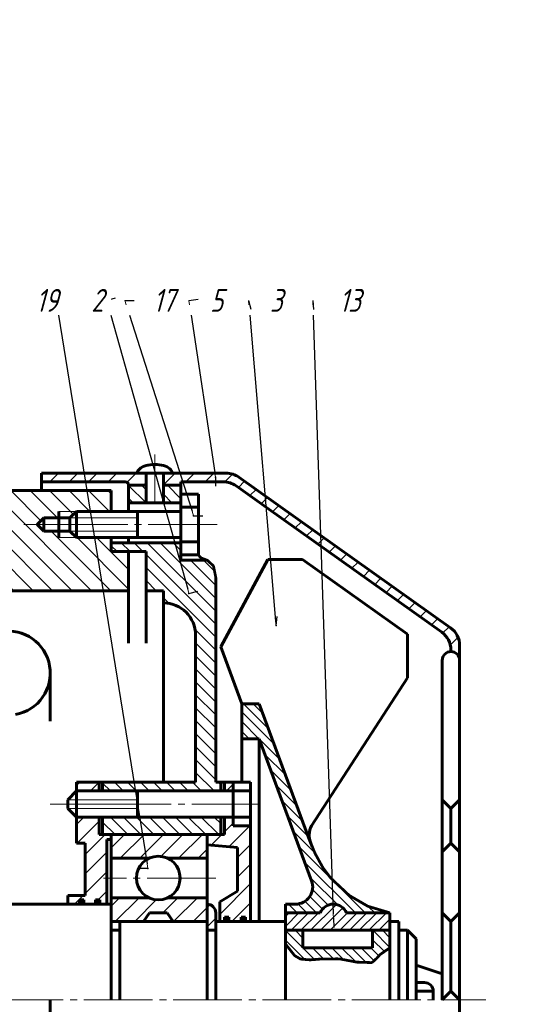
# Model space of a CAD drawing. Header units: millimetres. Extents: x 0 to 841, y 0 to 594.
# Tile 5 of 6: x 389 to 499, y 379 to 594. Entities that reach past the tile are written whole.
import ezdxf

# ---------------------------------------------------------------- set-up
doc = ezdxf.new("R2010")
doc.units = ezdxf.units.MM
for name, pattern in [('K5LT_AXLED', [19.5, 15, -1.5, 1.5, -1.5]), ('K5LT_BASIC', [0]), ('K5LT_THIN', [0])]:
    doc.linetypes.add(name, pattern=pattern)
doc.styles.add('KDIMTEXTSTYLE', font='GOST_AU.SHX', dxfattribs={"width": 0.96, "oblique": 15, "height": 5})
doc.dimstyles.new('KDIMSTYLE (1.00)', dxfattribs={"dimtxt": 5, "dimasz": 1, "dimexe": 2, "dimexo": 0, "dimgap": 1, "dimtad": 1, "dimtxsty": 'KDIMTEXTSTYLE', "dimsah": 1, "dimcen": 0, "dimdle": 1, "dimadec": 0, "dimazin": 0, "dimtfac": 0.667, "dimtmove": 0, "dimatfit": 3, "dimfxl": 1, "dimtvp": 1, "dimtfill": 1, "dimtolj": 1, "dimtzin": 0, "dimarcsym": 0})
pattern_1 = [(45, (0, 0), (-2.121320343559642, 2.121320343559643), [])]

# ---------------------------------------------------------------- blocks, each defined once
blk = doc.blocks.new('KDIMARROW_00')
at = {"color": 0, "linetype": 'K5LT_THIN', "lineweight": 18}
blk.add_line((0, 0), (-1, 0), dxfattribs=at)
blk = doc.blocks.new('KDIMARROW_01')
blk.add_hatch(color=0).paths.add_polyline_path([(-5.000000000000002, -0.6582624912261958), (1.77635683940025e-15, 0), (-5, 0.658262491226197), (-4.5, 4.440892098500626e-16)])
at = {"color": 0, "linetype": 'K5LT_THIN', "lineweight": 18}
for p, q in [((-4.5, 5.51091059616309e-16), (-5, 0.658262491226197)), ((-5, 0.658262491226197), (1.77635683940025e-15, 0)), ((0, 0), (-5.000000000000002, -0.6582624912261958)), ((-5, -0.6582624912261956), (-4.5, 4.440892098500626e-16)), ((0, 0), (-1, 0))]:
    blk.add_line(p, q, dxfattribs=at)
blk = doc.blocks.new('U13')
at = {"true_color": 0x010101}
blk.add_hatch(color=18, dxfattribs=at).paths.add_polyline_path([(405.550889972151, 400.911462), (406.501410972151, 400.911462), (406.501410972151, 401.861983), (405.550889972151, 401.861983)])
at = {"color": 5, "linetype": 'K5LT_BASIC', "lineweight": 60, "true_color": 0x0000ff}
for p, q in [((405.550889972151, 401.861983), (406.501410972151, 401.861983)), ((405.550889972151, 400.911462), (405.550889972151, 401.861983)), ((406.501410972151, 401.861983), (406.501410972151, 400.911462))]:
    blk.add_line(p, q, dxfattribs=at)
blk = doc.blocks.new('U14')
at = {"true_color": 0x010101}
blk.add_hatch(color=18, dxfattribs=at).paths.add_polyline_path([(402.0075917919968, 400.911462), (402.9581127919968, 400.911462), (402.9581127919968, 401.861983), (402.0075917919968, 401.861983)])
at = {"color": 5, "linetype": 'K5LT_BASIC', "lineweight": 60, "true_color": 0x0000ff}
for p, q in [((402.0075917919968, 401.861983), (402.9581127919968, 401.861983)), ((402.0075917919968, 400.911462), (402.0075917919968, 401.861983)), ((402.9581127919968, 401.861983), (402.9581127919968, 400.911462))]:
    blk.add_line(p, q, dxfattribs=at)
blk = doc.blocks.new('U15')
at = {"true_color": 0x010101}
blk.add_hatch(color=18, dxfattribs=at).paths.add_polyline_path([(433.6718659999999, 397.109378), (434.6223869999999, 397.109378), (434.6223869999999, 398.059899), (433.6718659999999, 398.059899)])
at = {"color": 5, "linetype": 'K5LT_BASIC', "lineweight": 60, "true_color": 0x0000ff}
for p, q in [((433.6718659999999, 398.059899), (434.6223869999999, 398.059899)), ((433.6718659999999, 397.109378), (433.6718659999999, 398.059899)), ((434.6223869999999, 398.059899), (434.6223869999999, 397.109378))]:
    blk.add_line(p, q, dxfattribs=at)
blk = doc.blocks.new('U16')
at = {"true_color": 0x010101}
blk.add_hatch(color=18, dxfattribs=at).paths.add_polyline_path([(437.3306133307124, 397.109378), (438.2811343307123, 397.109378), (438.2811343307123, 398.059899), (437.3306133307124, 398.059899)])
at = {"color": 5, "linetype": 'K5LT_BASIC', "lineweight": 60, "true_color": 0x0000ff}
for p, q in [((437.3306133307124, 398.059899), (438.2811343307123, 398.059899)), ((437.3306133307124, 397.109378), (437.3306133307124, 398.059899)), ((438.2811343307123, 398.059899), (438.2811343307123, 397.109378))]:
    blk.add_line(p, q, dxfattribs=at)

msp = doc.modelspace()

# ---------------------------------------------------------------- hatches: boundary and pattern name
h = msp.add_hatch()
h.set_pattern_fill('Металл', style=0, pattern_type=0)
h.set_pattern_definition(pattern_1)
h.paths.add_polyline_path([(483.0027416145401, 461.2648901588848), (436.8099823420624, 494.1328150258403), (434.2264135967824, 495.0099356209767), (434.0546357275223, 495.013041), (420.364572, 495.013041), (420.364572, 492.3515822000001), (424.166656, 492.3515822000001), (424.166656, 493.111999), (433.4473268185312, 493.1119990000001), (436.0609100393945, 492.3288318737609), (436.2026734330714, 492.2317730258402), (443.3565463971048, 487.1415172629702), (481.10169961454, 460.2843890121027), (482.7771782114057, 458.1310336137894), (483.0989579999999, 456.4120099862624), (483.0989579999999, 456.04168), (484.5905189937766, 455.31928404), (485, 454.140638), (485, 457.3925111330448), (484.2168328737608, 460.0060943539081)])
h.paths.add_polyline_path([(414.661446, 495.013041), (393.7499839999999, 495.013041), (393.7499839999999, 493.111999), (411.9999872, 493.111999), (412.5966115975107, 492.8230406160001), (412.760404, 492.3515822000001), (416.5624879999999, 492.3515822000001), (416.5624879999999, 495.013041)])
h = msp.add_hatch()
h.set_pattern_fill('Металл', style=0, pattern_type=0)
h.set_pattern_definition([(-45, (0, 0), (2.121320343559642, 2.121320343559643), [])])
h.paths.add_polyline_path([(296.4240573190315, 491.210957), (293.5930486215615, 479.4646362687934), (292.615486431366, 478.1263604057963), (291.7226705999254, 477.9036630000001), (285.39059, 477.9036630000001), (279.687464, 477.9036630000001), (268.281212, 477.9036630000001), (268.281212, 474.101579), (268.281212, 473.1510579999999), (268.281212, 469.348974), (310.104136, 469.348974), (310.104136, 473.1510579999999), (308.203094, 475.0521), (308.203094, 476.9531420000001), (308.203094, 478.854184), (308.203094, 488.3593940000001), (306.302052, 488.3593940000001), (306.302052, 494.0625199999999), (302.499968, 494.0625199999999), (297.1113192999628, 494.0625199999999)])
h.paths.add_polyline_path([(334.2193913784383, 479.4646362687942), (331.3883826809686, 491.210957), (331.2195867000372, 491.210957), (330.7011207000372, 494.0625199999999), (325.312472, 494.0625199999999), (321.5103879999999, 494.0625199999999), (321.5103879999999, 488.3593940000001), (319.609346, 488.3593940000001), (319.609346, 478.854184), (319.609346, 476.9531420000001), (319.609346, 475.0521), (317.708304, 473.1510579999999), (317.708304, 469.348974), (351.92706, 469.348974), (359.5312279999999, 469.348974), (381.7410541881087, 469.348974), (380.1525595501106, 473.768874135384), (380.0644220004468, 474.34413352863), (380.1488852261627, 477.3950013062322), (380.0648779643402, 477.9036630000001), (336.0897694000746, 477.903663), (334.5982084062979, 478.62605896)])
h.paths.add_polyline_path([(381.7410541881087, 469.348974), (412.760404, 469.348974), (412.760404, 477.9036630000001), (408.95832, 477.9036630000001), (408.95832, 479.804705), (408.95832, 480.9453302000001), (401.354152, 480.9453302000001), (399.9283704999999, 482.3711117), (394.2252444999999, 482.3711117), (392.7994629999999, 483.7968932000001), (394.2252444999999, 485.2226747), (399.9283704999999, 485.2226747), (401.354152, 486.6484562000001), (408.95832, 486.6484562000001), (408.95832, 491.210957), (376.0917195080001, 491.210957), (377.6103044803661, 486.8652824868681), (377.6442725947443, 486.6447423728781), (377.5299899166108, 483.6764060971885), (377.6444342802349, 482.8431892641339), (378.255353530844, 481.5046209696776), (378.8330271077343, 480.4600791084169), (380.0657363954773, 477.9002960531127), (380.0788140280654, 475.7433307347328), (380.0655554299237, 474.3354900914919), (381.3682960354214, 470.064323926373)])
h = msp.add_hatch()
h.set_pattern_fill('Металл', style=0, pattern_type=0)
h.set_pattern_definition([(-45, (0, 0), (1.414213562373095, 1.414213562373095), [])])
h.paths.add_polyline_path([(431.7708239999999, 427.5260499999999), (431.7708239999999, 472.2511953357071), (431.2937499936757, 474.6445737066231), (431.1730163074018, 474.8351375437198), (429.9982593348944, 475.9253569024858), (429.869782, 476.002621), (424.166656, 476.002621), (424.166656, 477.9036630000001), (424.166656, 479.0442882), (424.166656, 479.804705), (408.95832, 479.804705), (408.95832, 477.9036630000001), (412.760404, 477.9036630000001), (416.5624879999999, 477.9036630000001), (416.5624879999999, 469.348974), (420.364572, 469.348974), (420.364572, 466.6692710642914), (423.5897393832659, 465.8807164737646), (426.0872017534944, 463.6929768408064), (427.2934485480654, 460.5996789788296), (427.354273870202, 459.6795691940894), (427.354273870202, 427.5260499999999), (420.364572, 427.5260499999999), (407.057278, 427.5260499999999), (407.057278, 425.625008), (432.8646816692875, 425.625008), (432.8646816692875, 427.5260499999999)])
h.paths.add_polyline_path([(420.364572, 492.3515822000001), (420.364572, 488.5494982), (424.166656, 488.5494982), (424.166656, 492.3515822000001)])
h.paths.add_polyline_path([(412.760404, 492.3515822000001), (412.760404, 488.5494982), (416.5624879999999, 488.5494982), (416.5624879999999, 492.3515822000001)])
h.paths.add_polyline_path([(426.067698, 416.1197979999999), (432.8646816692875, 416.1197979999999), (432.8646816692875, 419.921882), (414.661446, 419.921882), (407.057278, 419.921882), (407.057278, 416.1197979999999)])
h.paths.add_polyline_path([(382.3437319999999, 279.244774), (382.3437319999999, 286.8489420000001), (378.541648, 286.8489420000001), (378.541648, 279.244774)])
h.paths.add_polyline_path([(367.1353959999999, 279.244774), (367.1353959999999, 286.8489420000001), (363.333312, 286.8489420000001), (362.4045565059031, 284.1132560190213), (362.4495814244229, 283.2277635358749), (363.1676209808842, 281.6159736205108), (363.3335728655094, 281.078124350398), (362.9813455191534, 279.547302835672), (362.8439151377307, 279.244774)])
h = msp.add_hatch()
h.set_pattern_fill('Металл', style=0, pattern_type=0)
h.set_pattern_definition([(-45, (0, 0), (1.060660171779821, 1.060660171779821), [])])
h.paths.add_polyline_path([(446.97916, 392.227361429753), (448.9840247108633, 389.6745649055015), (450.2832764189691, 388.9254882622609), (452.3759646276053, 388.7461173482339), (454.5877282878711, 388.9269457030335), (458.356064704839, 388.97407206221), (458.9871482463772, 388.9265773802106), (462.5331060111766, 388.258791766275), (465.7431179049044, 388.1546081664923), (465.9915011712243, 388.2600919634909), (466.8763660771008, 389.0718060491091), (467.6388628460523, 389.9080806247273), (469.791664, 391.4062519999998), (469.791664, 395.2083359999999), (465.9895799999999, 395.2083359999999), (465.9895799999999, 391.406252), (450.7812439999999, 391.406252), (450.7812439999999, 395.2083359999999), (446.97916, 395.2083359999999)])
h.paths.add_polyline_path([(469.791664, 399.0104200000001), (464.9226307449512, 400.4792501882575), (460.9095824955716, 402.8172790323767), (456.8229625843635, 406.6412965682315), (455.1615668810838, 408.87383412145), (453.4810071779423, 411.9190053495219), (452.9100574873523, 413.268235), (452.5220940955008, 414.229061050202), (452.4499431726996, 414.4077492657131), (452.0229136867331, 415.4653259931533), (441.276034, 444.635428), (437.4739499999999, 444.635428), (437.4739499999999, 442.734386), (437.4739499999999, 437.03126), (441.276034, 437.03126), (452.6983072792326, 406.0279468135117), (452.7644922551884, 403.5950567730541), (451.3416962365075, 401.6204717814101), (449.1306479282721, 400.911462), (446.97916, 400.911462), (446.97916, 399.0104200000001), (454.583328, 399.01042), (456.0845595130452, 400.6007071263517), (458.262534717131, 400.798528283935), (460.0257209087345, 399.5047417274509), (460.2864539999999, 399.0104200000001)])
h = msp.add_hatch()
h.set_pattern_fill('Металл', style=0, pattern_type=0)
h.set_pattern_definition(pattern_1)
h.paths.add_polyline_path([(401.354152, 425.625008), (406.336590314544, 425.625008), (406.336590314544, 427.5260499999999), (401.354152, 427.5260499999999)])
at = {"true_color": 0x010101}
h = msp.add_hatch(color=18, dxfattribs=at)
h.paths.add_polyline_path([(406.336590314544, 427.5260499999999), (406.336590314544, 425.625008), (407.057278, 425.625008), (407.057278, 427.5260499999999)])
h.paths.add_polyline_path([(433.6718659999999, 425.625008), (433.6718659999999, 427.5260499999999), (432.8646816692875, 427.5260499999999), (432.8646816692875, 425.625008)])
h = msp.add_hatch()
h.set_pattern_fill('Металл', style=0, pattern_type=0)
h.set_pattern_definition(pattern_1)
h.paths.add_polyline_path([(439.3749919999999, 397.109378), (439.3749919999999, 418.02084), (435.572908, 418.02084), (435.572908, 419.921882), (433.6718659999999, 419.921882), (433.6718659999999, 416.1197979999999), (429.869782, 416.1197979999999), (429.869782, 413.873112), (436.523429, 413.268235), (436.523429, 403.763025), (432.6301247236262, 401.4270424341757), (432.6301247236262, 397.109378), (433.6718659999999, 397.109378), (433.6718659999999, 398.059899), (434.6223869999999, 398.059899), (434.6223869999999, 397.109378), (437.3306133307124, 397.109378), (437.3306133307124, 398.059899), (438.2811343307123, 398.059899), (438.2811343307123, 397.109378)])
h.paths.add_polyline_path([(435.572908, 425.625008), (435.572908, 427.5260499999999), (433.6718659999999, 427.5260499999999), (433.6718659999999, 425.625008)])
h = msp.add_hatch()
h.set_pattern_fill('Металл', style=0, pattern_type=0)
h.set_pattern_definition(pattern_1)
h.paths.add_polyline_path([(403.255194, 414.218756), (403.255194, 402.812504), (399.4531099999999, 402.812504), (399.4531099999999, 400.911462), (402.0075917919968, 400.911462), (402.0075917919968, 401.861983), (402.9581127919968, 401.861983), (402.9581127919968, 400.911462), (405.550889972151, 400.911462), (405.550889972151, 401.861983), (406.501410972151, 401.861983), (406.501410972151, 400.911462), (408, 400.911462), (408, 401), (408, 415), (408.95832, 415), (408.95832, 416.1197979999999), (406.336590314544, 416.1197979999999), (406.336590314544, 419.921882), (401.354152, 419.921882), (401.354152, 414.218756)])
h = msp.add_hatch(color=18, dxfattribs=at)
h.paths.add_polyline_path([(406.336590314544, 419.921882), (406.336590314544, 416.1197979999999), (407.057278, 416.1197979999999), (407.057278, 419.921882)])
h.paths.add_polyline_path([(433.6718659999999, 416.1197979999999), (433.6718659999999, 419.921882), (432.8646816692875, 419.921882), (432.8646816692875, 416.1197979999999)])
h = msp.add_hatch()
h.set_pattern_fill('Металл', style=0, pattern_type=0)
h.set_pattern_definition(pattern_1)
h.paths.add_polyline_path([(215.052036, 416.1197979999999), (194.140574, 416.1197979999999), (194.140574, 412.317714), (194.140574, 410.929345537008), (201.744742, 410.929345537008), (202.4204055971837, 410.929345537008), (205.1215455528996, 411.3140674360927), (206.4054384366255, 410.929345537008), (215.052036, 410.929345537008)])
h.paths.add_polyline_path([(421.2231844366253, 410.929345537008), (426.067698, 410.929345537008), (429.869782, 410.929345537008), (429.869782, 416.1197979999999), (408.95832, 416.1197979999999), (408.95832, 412.317714), (408.95832, 410.929345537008), (414.8448289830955, 410.929345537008), (415.520492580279, 410.929345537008), (416.562488, 410.929345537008), (417.2381515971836, 410.929345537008), (419.9392915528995, 411.3140674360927)])
h = msp.add_hatch()
h.set_pattern_fill('Металл', style=0, pattern_type=0)
h.set_pattern_definition(pattern_1)
h.paths.add_polyline_path([(194.140574, 397.109378), (201.1940318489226, 397.109378), (202.5118800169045, 399.0104200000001), (204.4129220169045, 399.0104200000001), (206.3139640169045, 399.0104200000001), (207.6318121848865, 397.109378), (211.249952, 397.109378), (215.052036, 397.109378), (215.052036, 400.911462), (215.052036, 402.2998304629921), (206.4054384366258, 402.2998304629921), (203.70429848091, 401.915108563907), (202.4204055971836, 402.2998304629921), (201.744742, 402.2998304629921), (194.140574, 402.2998304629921)])
h.paths.add_polyline_path([(410.8593619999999, 397.109378), (416.0117778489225, 397.109378), (417.3296260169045, 399.0104200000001), (417.5130089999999, 399.0104200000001), (419.2306680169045, 399.0104200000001), (419.414051, 399.0104200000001), (421.1317100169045, 399.0104200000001), (422.4495581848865, 397.109378), (425.2135260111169, 397.109378), (426.067698, 397.109378), (427.9687399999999, 397.109378), (429.869782, 397.109378), (429.869782, 402.2998304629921), (426.067698, 402.2998304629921), (421.2231844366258, 402.2998304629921), (418.52204448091, 401.915108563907), (417.2381515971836, 402.2998304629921), (416.562488, 402.2998304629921), (415.520492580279, 402.2998304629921), (414.8448289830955, 402.2998304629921), (408.95832, 402.2998304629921), (408.95832, 400.911462), (408.95832, 397.109378)])
h = msp.add_hatch()
h.set_pattern_fill('Металл', style=0, pattern_type=0)
h.set_pattern_definition(pattern_1)
h.paths.add_polyline_path([(429.869782, 400.9114620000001), (429.869782, 397.109378), (429.869782, 395.2083359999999), (431.7708239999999, 395.2083359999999), (431.7708239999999, 397.109378), (431.770824, 399.0104200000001), (431.04842804, 400.5019809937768)])
h = msp.add_hatch()
h.set_pattern_fill('Металл', style=0, pattern_type=0)
h.set_pattern_definition([(45, (0, 0), (-1.060660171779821, 1.060660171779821), [])])
h.paths.add_polyline_path([(450.7812439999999, 395.2083359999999), (469.791664, 395.2083359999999), (469.791664, 397.109378), (469.791664, 399.0104200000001), (460.286454, 399.01042), (458.7852224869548, 400.6007071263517), (456.607247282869, 400.798528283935), (454.8440610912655, 399.5047417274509), (454.5833279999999, 399.0104200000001), (446.97916, 399.0104200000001), (446.97916, 397.109378), (446.97916, 395.2083359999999)])

# ---------------------------------------------------------------- linework, layer by layer
at = {"color": 30, "linetype": 'K5LT_AXLED', "lineweight": 18, "true_color": 0xff8000}
for p, q in [((418.46353, 488.5494982), (418.46353, 499.0435188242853)), ((397.552068, 483.7968932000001), (389.9105752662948, 483.7968932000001)), ((397.552068, 483.7968932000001), (433.4473268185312, 483.7968932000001)), ((407.057278, 422.773445), (395.651026, 422.773445)), ((407.057278, 422.773445), (441.276034, 422.773445)), ((431.7708239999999, 406.6145879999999), (407.2815639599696, 406.6145879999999)), ((110.4947260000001, 380), (490.703126, 380))]:
    msp.add_line(p, q, dxfattribs=at)
at = {"color": 5, "linetype": 'K5LT_BASIC', "lineweight": 60, "true_color": 0x0000ff}
for p, q in [((393.7499839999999, 491.210957), (393.7499839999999, 495.013041)), ((393.7499839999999, 495.013041), (434.0546357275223, 495.013041)), ((416.5624879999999, 495.013041), (414.661446, 495.013041)), ((416.5624879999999, 492.3515822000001), (416.5624879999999, 495.013041)), ((420.364572, 492.3515822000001), (420.364572, 495.013041)), ((393.7499839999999, 493.111999), (411.9999872, 493.111999)), ((393.7499839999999, 493.111999), (411.9999872, 493.111999)), ((412.760404, 492.3515822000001), (412.760404, 486.6484562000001)), ((412.760404, 492.3515822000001), (416.5624879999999, 492.3515822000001)), ((416.5624879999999, 492.3515822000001), (416.5624879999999, 488.5494982)), ((420.364572, 492.3515822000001), (420.364572, 488.5494982)), ((424.166656, 492.3515822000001), (420.364572, 492.3515822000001)), ((424.166656, 493.111999), (424.166656, 488.5494982)), ((424.166656, 493.111999), (433.4473268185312, 493.111999)), ((483.0027416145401, 461.2648901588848), (436.8099823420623, 494.1328150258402)), ((331.2195867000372, 491.210957), (408.95832, 491.210957)), ((408.95832, 491.210957), (393.7499839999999, 491.210957)), ((408.95832, 491.210957), (408.95832, 486.6484562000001)), ((424.166656, 486.6484562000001), (424.166656, 490.4505402)), ((424.166656, 490.4505402), (427.9687399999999, 490.4505402)), ((427.9687399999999, 490.4505402), (427.9687399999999, 483.7968932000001)), ((443.3565463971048, 487.1415172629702), (436.2026734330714, 492.2317730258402)), ((416.5624879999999, 488.5494982), (412.760404, 488.5494982)), ((412.760404, 488.5494982), (412.760404, 486.6484562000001)), ((416.5624879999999, 488.5494982), (418.46353, 488.5494982)), ((420.364572, 488.5494982), (418.46353, 488.5494982)), ((420.364572, 488.5494982), (424.166656, 488.5494982)), ((424.166656, 480.9453302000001), (424.166656, 489.6901234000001)), ((424.166656, 488.5494982), (424.166656, 486.6484562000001)), ((397.552068, 486.6484562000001), (397.552068, 480.9453302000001)), ((401.354152, 486.6484562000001), (399.9283704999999, 485.2226747)), ((412.760404, 486.6484562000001), (401.354152, 486.6484562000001)), ((401.354152, 485.2226747), (401.354152, 486.6484562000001)), ((412.760404, 486.6484562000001), (424.166656, 486.6484562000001)), ((414.661446, 486.6484562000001), (414.661446, 483.7968932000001)), ((424.166656, 487.5989772), (427.9687399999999, 487.5989772)), ((424.166656, 486.6484562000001), (424.166656, 477.9036630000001)), ((443.3565463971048, 487.1415172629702), (481.1016996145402, 460.2843890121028)), ((394.2252444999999, 485.2226747), (392.7994629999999, 483.7968932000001)), ((394.2252444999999, 482.3711117), (392.7994629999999, 483.7968932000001)), ((399.9283704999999, 485.2226747), (394.2252444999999, 485.2226747)), ((394.2252444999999, 485.2226747), (394.2252444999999, 483.7968932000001)), ((394.2252444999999, 482.3711117), (394.2252444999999, 483.7968932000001)), ((399.9283704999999, 485.2226747), (399.9283704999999, 483.7968932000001)), ((399.9283704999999, 482.3711117), (399.9283704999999, 483.7968932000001)), ((401.354152, 485.2226747), (401.354152, 483.7968932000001)), ((401.354152, 482.3711117), (401.354152, 483.7968932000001)), ((414.661446, 483.7968932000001), (414.661446, 480.9453302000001)), ((414.661446, 480.9453302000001), (414.661446, 483.7968932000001)), ((427.9687399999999, 477.1432462), (427.9687399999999, 483.7968932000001)), ((399.9283704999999, 482.3711117), (394.2252444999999, 482.3711117)), ((401.354152, 480.9453302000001), (399.9283704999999, 482.3711117)), ((401.354152, 482.3711117), (401.354152, 480.9453302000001)), ((401.354152, 480.9453302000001), (424.166656, 480.9453302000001)), ((412.760404, 480.9453302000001), (401.354152, 480.9453302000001)), ((408.95832, 480.9453302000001), (408.95832, 477.9036630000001)), ((408.95832, 477.9036630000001), (408.95832, 479.804705)), ((408.95832, 479.804705), (424.166656, 479.804705)), ((412.760404, 480.9453302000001), (424.166656, 480.9453302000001)), ((412.760404, 480.9453302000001), (412.760404, 479.804705)), ((424.166656, 479.0442882), (424.166656, 480.9453302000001)), ((424.166656, 479.9948092), (427.9687399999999, 479.9948092)), ((424.166656, 479.804705), (424.166656, 476.002621)), ((408.95832, 477.9036630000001), (412.760404, 477.9036630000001)), ((412.760404, 477.9036630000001), (412.760404, 469.348974)), ((416.5624879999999, 477.9036630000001), (412.760404, 477.9036630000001)), ((416.5624879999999, 469.348974), (416.5624879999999, 477.9036630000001)), ((424.166656, 477.1432462), (427.9687399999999, 477.1432462)), ((424.166656, 476.002621), (429.869782, 476.002621)), ((432.88128128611, 457.1012430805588), (443.1151039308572, 476.119833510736)), ((450.7192719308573, 476.119833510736), (443.1151039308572, 476.119833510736)), ((473.593748, 459.843764), (450.7192719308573, 476.119833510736)), ((431.7708239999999, 427.5260499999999), (431.7708239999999, 472.2511953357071)), ((227.408809, 469.348974), (412.760404, 469.348974)), ((412.760404, 469.348974), (412.760404, 457.8650853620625)), ((416.5624879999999, 469.348974), (420.364572, 469.348974)), ((416.5624879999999, 469.348974), (416.5624879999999, 457.8650853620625)), ((420.364572, 469.348974), (420.364572, 427.5260499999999)), ((420.364572, 469.348974), (420.364572, 465.5468900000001)), ((427.354273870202, 459.6795691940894), (427.354273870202, 427.5260499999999)), ((473.593748, 456.04168), (473.593748, 459.843764)), ((437.4739499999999, 444.635428), (432.88128128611, 457.1012430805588)), ((473.593748, 456.04168), (473.593748, 450.3385539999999)), ((483.0989579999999, 456.04168), (483.0989579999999, 456.4120099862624)), ((485, 380), (485, 457.3925111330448)), ((481.197916, 380), (481.197916, 454.140638)), ((395.6473610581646, 451.4134372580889), (395.6473610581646, 440.833344)), ((473.593748, 450.3385539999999), (452.682286, 418.02084)), ((437.4739499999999, 437.03126), (437.4739499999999, 444.635428)), ((437.4739499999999, 444.635428), (441.276034, 444.635428)), ((441.276034, 444.635428), (452.0229136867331, 415.4653259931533)), ((437.4739499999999, 427.5260499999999), (437.4739499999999, 442.734386)), ((437.4739499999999, 437.03126), (441.276034, 437.03126)), ((441.276034, 397.109378), (441.276034, 437.03126)), ((441.276034, 437.03126), (452.6983072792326, 406.0279468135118)), ((401.354152, 425.625008), (399.4531099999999, 423.723966)), ((407.057278, 427.5260499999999), (401.354152, 427.5260499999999)), ((401.354152, 427.5260499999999), (401.354152, 414.218756)), ((401.354152, 422.773445), (401.354152, 425.625008)), ((401.354152, 425.625008), (435.572908, 425.625008)), ((406.336590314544, 427.5260499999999), (406.336590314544, 425.625008)), ((407.057278, 427.5260499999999), (420.364572, 427.5260499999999)), ((407.057278, 425.625008), (407.057278, 427.5260499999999)), ((407.057278, 425.625008), (414.661446, 425.625008)), ((414.661446, 425.625008), (414.661446, 422.773445)), ((420.364572, 427.5260499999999), (427.354273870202, 427.5260499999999)), ((431.7708239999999, 427.5260499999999), (435.572908, 427.5260499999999)), ((432.8646816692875, 427.5260499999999), (432.8646816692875, 425.625008)), ((433.6718659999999, 427.5260499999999), (433.6718659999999, 425.625008)), ((435.572908, 427.5260499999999), (435.572908, 425.625008)), ((435.572908, 427.5260499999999), (439.3749919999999, 427.5260499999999)), ((435.572908, 425.625008), (435.572908, 422.773445)), ((435.572908, 425.625008), (439.3749919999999, 425.625008)), ((439.3749919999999, 427.5260499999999), (439.3749919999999, 422.773445)), ((399.4531099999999, 423.723966), (399.4531099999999, 422.773445)), ((399.4531099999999, 422.773445), (399.4531099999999, 423.723966)), ((483.0989579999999, 421.8229240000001), (481.197916, 423.723966)), ((483.0989579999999, 421.8229240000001), (485, 423.723966)), ((399.4531099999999, 421.8229240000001), (399.4531099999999, 422.773445)), ((399.4531099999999, 422.773445), (399.4531099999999, 421.8229240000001)), ((401.354152, 419.921882), (399.4531099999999, 421.8229240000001)), ((414.661446, 419.921882), (414.661446, 422.773445)), ((435.572908, 419.921882), (435.572908, 422.773445)), ((439.3749919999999, 422.773445), (439.3749919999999, 397.109378)), ((483.0989579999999, 414.218756), (483.0989579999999, 421.8229240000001)), ((401.354152, 419.921882), (435.572908, 419.921882)), ((406.336590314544, 419.921882), (406.336590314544, 416.1197979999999)), ((407.057278, 416.1197979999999), (407.057278, 419.921882)), ((407.057278, 419.921882), (414.661446, 419.921882)), ((432.8646816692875, 419.921882), (432.8646816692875, 416.1197979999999)), ((433.6718659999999, 419.921882), (433.6718659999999, 416.1197979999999)), ((435.572908, 419.921882), (439.3749919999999, 419.921882)), ((435.572908, 418.02084), (435.572908, 419.921882)), ((435.572908, 418.02084), (439.3749919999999, 418.02084)), ((406.336590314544, 416.1197979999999), (433.6718659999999, 416.1197979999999)), ((408, 401), (408, 415)), ((408, 415), (408.95832, 415)), ((408.95832, 400.911462), (408.95832, 416.1197979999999)), ((408.95832, 412.317714), (408.95832, 416.1197979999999)), ((429.869782, 416.1197979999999), (429.869782, 397.109378)), ((452.0229136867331, 415.4653259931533), (452.9100574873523, 413.268235)), ((401.354152, 414.218756), (403.255194, 414.218756)), ((403.255194, 414.218756), (403.255194, 402.812504)), ((429.869782, 413.873112), (436.523429, 413.268235)), ((436.523429, 403.763025), (436.523429, 413.268235)), ((436.523429, 403.763025), (436.523429, 413.268235)), ((483.0989579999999, 414.218756), (481.197916, 412.317714)), ((483.0989579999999, 414.218756), (485, 412.317714)), ((408.95832, 412.317714), (408.95832, 397.109378)), ((414.8448289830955, 410.929345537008), (408.95832, 410.929345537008)), ((416.562488, 410.929345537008), (408.95832, 410.929345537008)), ((414.8448289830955, 410.929345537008), (415.520492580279, 410.929345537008)), ((416.562488, 410.929345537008), (417.2381515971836, 410.929345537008)), ((421.2231844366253, 410.929345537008), (426.067698, 410.929345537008)), ((421.2231844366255, 410.929345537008), (429.869782, 410.929345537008)), ((403.255194, 402.812504), (399.4531099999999, 402.812504)), ((399.4531099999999, 402.812504), (399.4531099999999, 400.911462)), ((414.8448289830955, 402.2998304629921), (408.95832, 402.2998304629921)), ((416.562488, 402.2998304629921), (408.95832, 402.2998304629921)), ((414.8448289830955, 402.2998304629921), (415.520492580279, 402.2998304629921)), ((416.562488, 402.2998304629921), (417.2381515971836, 402.2998304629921)), ((421.2231844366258, 402.2998304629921), (426.067698, 402.2998304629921)), ((421.2231844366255, 402.2998304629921), (429.869782, 402.2998304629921)), ((432.6301247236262, 401.4270424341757), (436.523429, 403.763025)), ((365.2343539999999, 400.911462), (408.95832, 400.911462)), ((408, 401), (408, 400.911462)), ((408.95832, 400.911462), (408.95832, 395.2083359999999)), ((432.6301247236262, 397.109378), (432.6301247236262, 401.4270424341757)), ((446.97916, 397.109378), (446.97916, 400.911462)), ((446.97916, 400.911462), (449.1306479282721, 400.911462)), ((417.3296260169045, 399.0104200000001), (416.0117778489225, 397.109378)), ((417.5130089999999, 399.0104200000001), (417.3296260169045, 399.0104200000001)), ((417.5130089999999, 399.0104200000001), (417.3296260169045, 399.0104200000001)), ((417.5130089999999, 399.0104200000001), (417.3296260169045, 399.0104200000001)), ((419.2306680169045, 399.0104200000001), (417.3296260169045, 399.0104200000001)), ((419.2306680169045, 399.0104200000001), (419.414051, 399.0104200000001)), ((419.2306680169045, 399.0104200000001), (419.414051, 399.0104200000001)), ((419.2306680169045, 399.0104200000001), (421.1317100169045, 399.0104200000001)), ((419.2306680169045, 399.0104200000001), (421.1317100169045, 399.0104200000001)), ((421.1317100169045, 399.0104200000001), (422.4495581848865, 397.109378)), ((431.7708239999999, 397.109378), (431.7708239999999, 399.0104200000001)), ((431.7708239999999, 399.0104200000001), (431.7708239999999, 397.109378)), ((446.97916, 399.0104200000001), (454.5833279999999, 399.0104200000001)), ((446.97916, 399.0104200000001), (454.5833279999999, 399.0104200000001)), ((460.2864539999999, 399.0104200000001), (469.791664, 399.0104200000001)), ((469.791664, 399.0104200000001), (460.2864539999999, 399.0104200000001)), ((469.791664, 395.2083359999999), (469.791664, 399.0104200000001)), ((481.197916, 399.0104200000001), (483.0989579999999, 397.109378)), ((483.0989579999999, 397.109378), (485, 399.0104200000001)), ((410.8593619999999, 397.109378), (408.95832, 397.109378)), ((410.8593619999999, 395.2083359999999), (410.8593619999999, 397.109378)), ((410.8593619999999, 397.109378), (426.067698, 397.109378)), ((429.0156100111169, 397.109378), (425.2135260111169, 397.109378)), ((429.869782, 397.109378), (426.067698, 397.109378)), ((427.9687399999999, 397.109378), (429.869782, 397.109378)), ((429.869782, 397.109378), (429.869782, 380)), ((431.7708239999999, 395.2083359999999), (431.7708239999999, 397.109378)), ((431.7708239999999, 397.109378), (446.97916, 397.109378)), ((439.3749919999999, 397.109378), (433.6718659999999, 397.109378)), ((439.3749919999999, 397.109378), (441.276034, 397.109378)), ((446.97916, 397.109378), (446.97916, 380)), ((469.791664, 395.2083359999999), (469.791664, 397.109378)), ((469.791664, 397.109378), (471.6927059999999, 397.109378)), ((471.6927059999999, 397.109378), (471.6927059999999, 380)), ((483.0989579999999, 381.901042), (483.0989579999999, 397.109378)), ((408.95832, 395.2083359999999), (408.95832, 380)), ((408.95832, 395.2083359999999), (410.8593619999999, 395.2083359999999)), ((410.8593619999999, 395.2083359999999), (410.8593619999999, 380)), ((429.869782, 395.2083359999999), (431.7708239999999, 395.2083359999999)), ((431.7708239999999, 395.2083359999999), (431.7708239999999, 380)), ((469.791664, 395.2083359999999), (446.97916, 395.2083359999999)), ((446.97916, 395.2083359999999), (450.7812439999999, 395.2083359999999)), ((450.7812439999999, 395.2083359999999), (450.7812439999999, 391.406252)), ((465.9895799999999, 391.406252), (465.9895799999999, 395.2083359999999)), ((469.791664, 395.2083359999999), (469.791664, 380)), ((471.6927059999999, 395.2083359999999), (473.593748, 395.2083359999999)), ((473.593748, 395.2083359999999), (473.593748, 380)), ((473.593748, 395.2083359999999), (475.49479, 393.307294)), ((450.7812439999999, 391.406252), (465.9895799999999, 391.406252)), ((475.49479, 393.307294), (475.49479, 380)), ((475.49479, 380), (475.49479, 387.6041680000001)), ((481.197916, 385.703126), (475.49479, 387.6041680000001)), ((481.197916, 380), (481.197916, 385.703126)), ((477.3459638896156, 383.8020839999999), (475.49479, 383.8020839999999)), ((479.2470058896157, 381.901042), (475.49479, 381.901042)), ((479.2470058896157, 380), (479.2470058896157, 381.901042)), ((481.197916, 380), (483.0989579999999, 381.901042)), ((483.0989579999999, 381.901042), (485, 380)), ((395.651026, 279.244774), (395.651026, 380)), ((485, 380), (485, 303.95832))]:
    msp.add_line(p, q, dxfattribs=at)
at = {"color": 7, "linetype": 'K5LT_THIN', "lineweight": 18}
for p, q in [((401.354152, 486.6484562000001), (397.552068, 486.6484562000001)), ((399.9283704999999, 485.2226747), (401.354152, 485.2226747)), ((414.661446, 485.2226747), (401.354152, 485.2226747)), ((399.9283704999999, 482.3711117), (401.354152, 482.3711117)), ((414.661446, 482.3711117), (401.354152, 482.3711117)), ((401.354152, 480.9453302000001), (397.552068, 480.9453302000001)), ((399.4531099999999, 423.723966), (414.661446, 423.723966)), ((399.4531099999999, 421.8229240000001), (414.661446, 421.8229240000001))]:
    msp.add_line(p, q, dxfattribs=at)
at = {"color": 5, "linetype": 'K5LT_BASIC', "true_color": 0x0000ff, "const_width": 0.6}
for points in [[(431.7708239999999, 472.2511953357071), (431.2937499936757, 474.6445737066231), (431.1730163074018, 474.8351375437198), (429.9982593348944, 475.9253569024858), (429.8685893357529, 476.0033089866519), (428.5576265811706, 476.4950053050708), (427.9687399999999, 477.1432462)], [(469.791664, 399.0104200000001), (464.9226307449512, 400.4792501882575), (460.9095824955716, 402.8172790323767), (456.8229625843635, 406.6412965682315), (455.1615668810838, 408.87383412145), (453.4810071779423, 411.9190053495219), (452.9100574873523, 413.268235)], [(446.97916, 392.227361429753), (448.9840247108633, 389.6745649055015), (450.2832764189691, 388.9254882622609), (452.3759646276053, 388.7461173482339), (454.5877282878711, 388.9269457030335), (458.356064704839, 388.97407206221), (458.9871482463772, 388.9265773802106), (462.5331060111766, 388.258791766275), (465.7431179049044, 388.1546081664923), (465.9915011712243, 388.2600919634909), (466.8763660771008, 389.0718060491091), (467.6388628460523, 389.9080806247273), (469.791664, 391.406252)]]:
    msp.add_lwpolyline(points, dxfattribs=at)
at = {"color": 5, "linetype": 'K5LT_BASIC', "lineweight": 60, "true_color": 0x0000ff}
msp.add_circle((419.2306680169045, 406.6145879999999), 4.752605, dxfattribs=at)
for centre, radius, start, end in [((434.0546357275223, 490.260436), 4.752605, 54.56668598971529, 90), ((411.9999872, 492.3515822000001), 0.7604168, 0, 90), ((433.4473268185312, 488.3593940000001), 4.752605, 54.56668598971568, 90), ((420.364572, 459.6795691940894), 6.989701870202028, 0, 90), ((386.4793533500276, 451.3660027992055), 9.168130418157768, 279.8444081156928, 99.84440811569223), ((478.3463529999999, 456.4120099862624), 4.752605, 0, 54.56668598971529), ((480.247395, 457.3925111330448), 4.752605, 0, 54.56668598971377), ((483.0989579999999, 454.140638), 1.901042, 0, 180), ((456.5473157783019, 415.9582801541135), 4.38093692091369, 151.9135426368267, 203.2481661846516), ((449.1306479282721, 404.713546), 3.802084, 270, 20.22485943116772), ((429.869782, 399.0104200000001), 1.901042, 0, 90), ((457.434891, 397.8222687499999), 3.08919325, 22.619864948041, 157.380135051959), ((477.3459638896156, 381.901042), 1.901042, 0, 90)]:
    msp.add_arc(centre, radius, start, end, dxfattribs=at)
msp.add_ellipse((418.46353, 495.013041), major_axis=(-3.802084, 4.656056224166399e-16), ratio=0.5, start_param=3.141592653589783, end_param=6.283185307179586, dxfattribs=at)
for p in [(431.7288399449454, 494.1328150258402), (426.9270600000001, 485.723966), (425.9270600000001, 468.723966), (444.9270600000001, 461.723966), (416.9270600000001, 408.723966), (457.434891, 397.8222687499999)]:
    msp.add_point(p)

# ---------------------------------------------------------------- block references
for name in ['U14', 'U13', 'U15', 'U16']:
    msp.add_blockref(name, (0, 0))

# ---------------------------------------------------------------- dimensions: what is measured, and where the dimension line sits
at = {"color": 7}
for base, p1, p2, angle, location, text in [((416.9270600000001, 408.723966), (396.9270600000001, 532.723966), (416.9270600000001, 408.723966), 279.16234704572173, (394.9270600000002, 532.723966), '\\H5.0;\\W0.965;\\Q15;\\H5.0;\\W0.965;\\Q15;\\Q15;19'), ((425.9270600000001, 468.723966), (407.9270600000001, 532.723966), (425.9270600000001, 468.723966), 285.70863782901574, (405.9270600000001, 532.723966), '\\H5.0;\\W0.965;\\Q15;\\H5.0;\\W0.965;\\Q15;\\Q15;2'), ((426.9270600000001, 485.723966), (411.9270600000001, 532.723966), (426.9270600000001, 485.723966), 287.7004277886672, (420.468726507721, 532.723966), '\\H5.0;\\W0.965;\\Q15;\\H5.0;\\W0.965;\\Q15;\\Q15;17'), ((431.7288399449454, 494.1328150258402), (425.9270600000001, 532.723966), (431.7288399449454, 494.1328150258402), 278.5497966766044, (431.9551848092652, 532.723966), '\\H5.0;\\W0.965;\\Q15;\\H5.0;\\W0.965;\\Q15;\\Q15;5'), ((444.9270600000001, 461.723966), (438.9270600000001, 532.723966), (444.9270600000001, 461.723966), 274.83041995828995, (444.9551848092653, 532.723966), '\\H5.0;\\W0.965;\\Q15;\\H5.0;\\W0.965;\\Q15;\\Q15;3'), ((457.434891, 397.8222687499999), (452.9270600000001, 532.723966), (457.434891, 397.8222687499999), 271.9138648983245, (461.0718516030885, 532.7239659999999), '\\H5.0;\\W0.965;\\Q15;\\H5.0;\\W0.965;\\Q15;\\Q15;13')]:
    msp.add_linear_dim(base=base, p1=p1, p2=p2, angle=angle, location=location, text=text, dimstyle='KDIMSTYLE (1.00)', override={"dimexo": 0, "dimtoh": 1, "dimblk1": 'KDIMARROW_00', "dimblk2": 'KDIMARROW_00', "dimse1": 0, "dimse2": 0, "dimclrt": 7, "dimtmove": 1, "dimtolj": 1}, dxfattribs=at).render()
msp.add_linear_dim(base=(119.9999360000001, 235.7239660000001), p1=(485, 380), p2=(119.9999360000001, 380), location=(302.9999360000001, 235.7239660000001), dimstyle='KDIMSTYLE (1.00)', override={"dimexo": 0, "dimpost": '\\H5.0;\\W0.965;\\Q15;<>', "dimblk1": 'KDIMARROW_01', "dimblk2": 'KDIMARROW_01', "dimse1": 0, "dimse2": 0, "dimclrt": 7, "dimtolj": 1}, dxfattribs=at).render()

doc.saveas('drawing.dxf')
